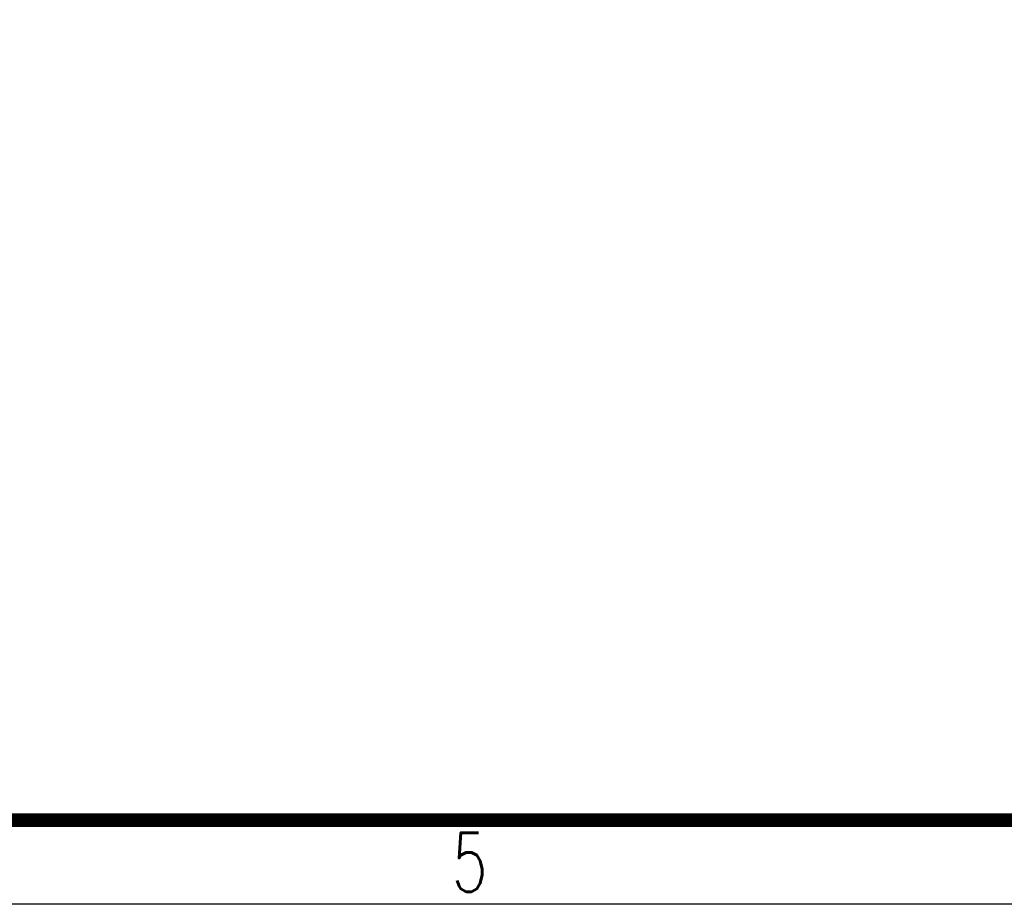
# Model space of a CAD drawing. Extents: x 39527407 to 39530665, y 3786466 to 3790957.
# Tile 78 of 113: x 39529590 to 39530033, y 3788712 to 3789110. Entities that reach past the tile are written whole.
import ezdxf
from ezdxf.enums import TextEntityAlignment as Align

# ---------------------------------------------------------------- set-up
doc = ezdxf.new("R2010")
doc.units = 0
doc.linetypes.add('DASHEDX2', pattern=[38.1, 25.4, -12.7])
doc.layers.add('TK-ABCD-TTLB-E', color=3, linetype='CONTINUOUS')
doc.layers.add('路线', color=7, linetype='DASHEDX2', lineweight=30)
doc.styles.add('SimHztxt', font='simplex.shx', dxfattribs={"width": 0.8, "bigfont": 'hztxt.shx'})

# ---------------------------------------------------------------- blocks, each defined once
blk = doc.blocks.new('A$C69525F90')
at = {"layer": 'TK-ABCD-TTLB-E', "color": 3}
blk.add_lwpolyline([(74.25, 0), (0, 0), (0, 105), (74.25, 105), (74.25, 0)], dxfattribs=at)
at = {"layer": 'TK-ABCD-TTLB-E', "color": 3, "const_width": 0.2}
blk.add_lwpolyline([(73, 6.25), (1.25, 6.25), (1.25, 103.75), (73, 103.75), (73, 6.25)], dxfattribs=at)
at = {"layer": 'TK-ABCD-TTLB-E', "color": 3, "style": 'SimHztxt', "width": 0.7}
blk.add_text('5', height=0.875, rotation=90, dxfattribs=at).set_placement((73.625, 78.75), align=Align.MIDDLE_CENTER)

msp = doc.modelspace()

# ---------------------------------------------------------------- block references
at = {"layer": '路线', "linetype": 'ByBlock', "lineweight": -3, "xscale": 30.2444574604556, "yscale": 30.2444574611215, "zscale": 30.24445746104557, "rotation": 270}
msp.add_blockref('A$C69525F90', (39527410.40194, 3790957.50045, -38.58), dxfattribs=at)

doc.saveas('drawing.dxf')
